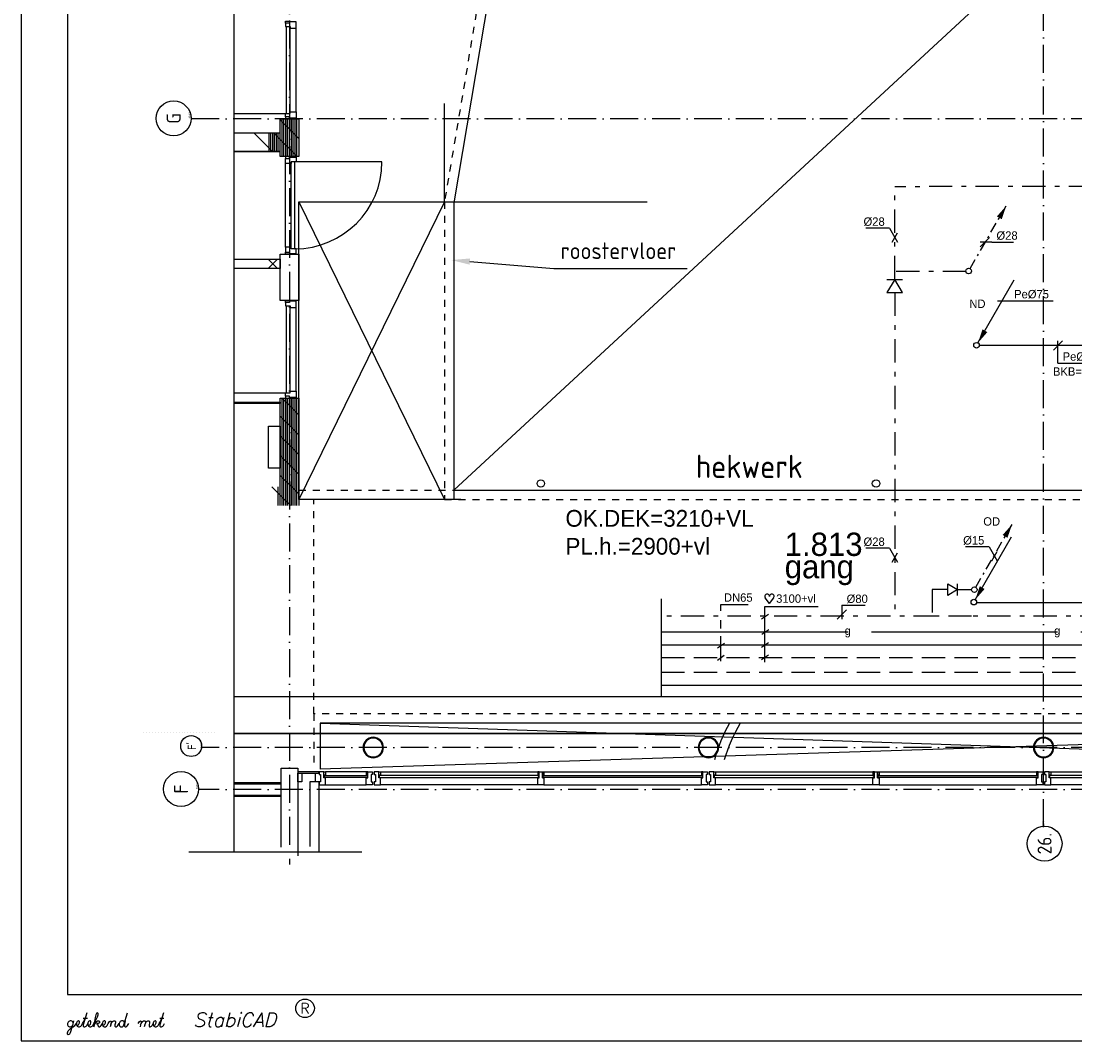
# Model space of a CAD drawing. Extents: x -39327 to 109237, y 358172 to 442272.
# Tile 1 of 96: x -39327 to -16689, y 358172 to 380072. Entities that reach past the tile are written whole.
import ezdxf
from ezdxf.enums import TextEntityAlignment as Align

# ---------------------------------------------------------------- set-up
doc = ezdxf.new("R2010")
doc.units = 0
doc.header["$LTSCALE"] = 100
for name, pattern in [('2322107', [2000, 1000, 1000]), ('2322108', [7, 5, -2]), ('2322109', [10, 5, -2, 1, -2]), ('2322121', [2000, 1000, 1000]), ('2322134', [45, 40, -5]), ('DASHDOT', [9, 6, -1.5, 0, -1.5]), ('DASHED', [3, 1.5, -1.5])]:
    doc.linetypes.add(name, pattern=pattern)
doc.layers.get('0').update_dxf_attribs({"linetype": 'CONTINUOUS'})
for name, color, linetype in [('00KAD025', 2, 'CONTINUOUS'), ('00KAD070', 5, 'CONTINUOUS'), ('AL$1----_ALGEMEEN', 7, 'CONTINUOUS'), ('AL$1----_MAATVOERING', 7, 'CONTINUOUS'), ('AL$1----_TEKST', 7, 'CONTINUOUS'), ('AL$7----_STRAMIEN', 1, 'DASHDOT'), ('AL21----_BUITENWAND', 4, 'CONTINUOUS'), ('AL22----_BINNENWAND', 7, 'CONTINUOUS'), ('AL22----_CAMPINGWANDJE', 1, 'CONTINUOUS'), ('AL23----_VLOEREN', 4, 'CONTINUOUS'), ('AL28----_KONSTRUKTIE', 3, 'CONTINUOUS'), ('AL31----_BUITENKOZ', 7, 'CONTINUOUS'), ('AL32----_BINNENKOZ', 7, 'CONTINUOUS'), ('AL32----_DRAAIR', 7, 'CONTINUOUS'), ('AL34----_BALUSTRADES', 4, 'DASHED'), ('AL74----_INRSANITAIR', 7, 'CONTINUOUS'), ('ALN-----_BLOCKNAAM', 2, 'CONTINUOUS'), ('ALXA1---_RASTER50', 12, 'CONTINUOUS'), ('ALXA7---_KALKZVUIL', 1, 'CONTINUOUS'), ('ALXAB---_PREFABBETON', 1, 'CONTINUOUS'), ('ALXOU---_GLAS', 7, 'CONTINUOUS'), ('BL$2----', 7, 'CONTINUOUS'), ('BOUW', 8, 'CONTINUOUS'), ('KABELGOOT1', 8, 'CONTINUOUS'), ('WL524---', 4, 'CONTINUOUS'), ('WL531---', 4, 'CONTINUOUS'), ('WL541---', 4, 'CONTINUOUS'), ('WL561---_AANVOER', 4, 'CONTINUOUS'), ('WL561---_RETOUR', 4, 'CONTINUOUS'), ('WM531---', 1, 'CONTINUOUS'), ('WM541---', 1, 'CONTINUOUS'), ('WM570---', 1, 'CONTINUOUS')]:
    doc.layers.add(name, color=color, linetype=linetype)
doc.styles.add('BURO-018', font='BUROFONT.shx', dxfattribs={"height": 180})
doc.styles.add('BURO-025', font='BUROFONT.shx', dxfattribs={"height": 250})
doc.styles.add('ROMANS', font='romans', dxfattribs={"oblique": 15})
doc.styles.add('SCRIPTS', font='scripts')
doc.styles.get("Standard").update_dxf_attribs({"font": 'ISOCP'})

# ---------------------------------------------------------------- blocks, each defined once
blk = doc.blocks.new('*U157', base_point=(39639, 50736))
at = {"color": 0, "linetype": 'CONTINUOUS'}
for p, q in [((39523, 50936), (39017, 50936)), ((39523, 50936), (39696, 50636)), ((39581, 50636), (39696, 50836))]:
    blk.add_line(p, q, dxfattribs=at)
at = {"color": 0, "linetype": 'CONTINUOUS', "style": 'BURO-018'}
blk.add_text('%%C28', height=180, dxfattribs=at).set_placement((39423, 50986), align=Align.RIGHT)
blk = doc.blocks.new('LDV1109')
at = {"color": 0, "linetype": 'CONTINUOUS'}
for p, q in [((5.87, 10.18), (6.75, 11.69)), ((5.31, 9.2), (5.5, 9.53)), ((4, 6.93), (4.94, 8.55)), ((3.44, 5.95), (3.62, 6.28)), ((2.12, 3.68), (3.06, 5.3)), ((0.25, 0.43), (1.19, 2.06)), ((1.56, 2.71), (1.75, 3.03))]:
    blk.add_line(p, q, dxfattribs=at)
blk.add_lwpolyline([(6.75, 11.69, 0, 1, 0), (5.5, 9.53, 1, 1, 0)], format="xyseb", dxfattribs=at)
blk.add_circle((0, 0), 0.5, dxfattribs=at)
blk = doc.blocks.new('LDV3121')
at = {"color": 0, "linetype": 'CONTINUOUS'}
blk.add_line((0.25, 0.43), (6.75, 11.69), dxfattribs=at)
blk.add_lwpolyline([(0.25, 0.43, 0, 1, 0), (1.5, 2.6, 1, 1, 0)], format="xyseb", dxfattribs=at)
blk.add_circle((0, 0), 0.5, dxfattribs=at)
blk = doc.blocks.new('3048311')
at = {"color": 0, "linetype": 'CONTINUOUS'}
for p, q in [((-2.5, 1.5), (0, 0)), ((-2.5, -1.5), (-2.5, 1.5)), ((0, 0), (-2.5, -1.5)), ((0, -1.5), (0, 1.5))]:
    blk.add_line(p, q, dxfattribs=at)
at = {"color": 0, "linetype": 'CONTINUOUS', "style": 'BURO-018', "flags": 1}
blk.add_attdef('CV_MATCODE', (0, 0), '', height=1.8, dxfattribs=at)
blk = doc.blocks.new('1011')
at = {"layer": 'AL$7----_STRAMIEN', "color": 7, "linetype": 'CONTINUOUS'}
blk.add_circle((-750, 0), 750, dxfattribs=at)
at = {"layer": 'ALN-----_BLOCKNAAM', "linetype": 'CONTINUOUS'}
blk.add_text('1011', height=100, dxfattribs=at).set_placement((0, 0))
blk = doc.blocks.new('1010')
at = {"layer": 'AL$7----_STRAMIEN', "color": 7, "linetype": 'CONTINUOUS'}
blk.add_circle((0, 750), 750, dxfattribs=at)
at = {"layer": 'ALN-----_BLOCKNAAM', "linetype": 'CONTINUOUS'}
blk.add_text('1010', height=100, dxfattribs=at).set_placement((0, 0))
blk = doc.blocks.new('*U291', base_point=(34697, 405654))
at = {"color": 0, "linetype": 'CONTINUOUS'}
for p, q in [((34797, 405754), (34597, 405554)), ((34697, 405854), (34697, 405554)), ((34697, 405854), (35197, 405854))]:
    blk.add_line(p, q, dxfattribs=at)
at = {"color": 0, "linetype": 'CONTINUOUS', "style": 'BURO-018'}
blk.add_text('%%C80', height=180, dxfattribs=at).set_placement((34797, 405904))
blk = doc.blocks.new('HART')
at = {"color": 1}
for q in [(-40, 52), (40, 52)]:
    blk.add_line((0, 0), q, dxfattribs=at)
for centre, start, end in [((-22, 66), 0, 217.1867), ((22, 66), 322.8133, 180)]:
    blk.add_arc(centre, 22.1, start, end, dxfattribs=at)
blk = doc.blocks.new('2322134-4')
at = {"layer": 'WM541---', "color": 0, "style": 'BURO-018'}
for p in [(-21569, 366954), (-17069, 366954)]:
    blk.add_text('g', height=180, dxfattribs=at).set_placement(p, align=Align.MIDDLE)

msp = doc.modelspace()

# ---------------------------------------------------------------- linework, layer by layer
at = {"color": 1, "linetype": 'CONTINUOUS'}
for p, q in [((-16952.9, 373208.9), (-17152.9, 373008.9)), ((-17052.9, 372728.9), (-17052.9, 373208.9)), ((-17052.9, 372728.9), (-16193, 372728.9)), ((-18534.9, 368781.2), (-19038.9, 368781.2)), ((-18534.9, 368781.2), (-18361.7, 368481.2)), ((-18477.2, 368481.2), (-18361.7, 368681.2))]:
    msp.add_line(p, q, dxfattribs=at)
at = {"layer": '00KAD025', "linetype": 'CONTINUOUS'}
for p, q in [((-39327.3, 442271.9), (-39327.3, 358171.9)), ((-39327.3, 358171.9), (109237.4, 358171.9))]:
    msp.add_line(p, q, dxfattribs=at)
msp.add_circle((-33227.3, 358871.9), 200, dxfattribs=at)
at = {"layer": '00KAD070', "linetype": 'CONTINUOUS'}
for p, q in [((-38327.3, 441271.9), (-38327.3, 359171.9)), ((-38327.3, 359171.9), (108237.4, 359171.9))]:
    msp.add_line(p, q, dxfattribs=at)
at = {"layer": 'AL$1----_ALGEMEEN', "color": 8, "linetype": 'DASHED'}
msp.add_line((-33361.5, 369997.2), (-29877.7, 369997.2), dxfattribs=at)
at = {"layer": 'AL$1----_ALGEMEEN', "color": 8}
for radius, start, end in [(3600, 151.00572, 164.56701), (3400, 149.12043, 163.63444)]:
    msp.add_arc((-20960.8, 363252.2), radius, start, end, dxfattribs=at)
at = {"layer": 'AL$1----_MAATVOERING', "color": 8}
for p, q in [((-30232, 376189), (-30232.1, 378303.2)), ((-30232.1, 376189), (-25880.2, 376189)), ((-29688.1, 374908.2), (-27881.4, 374760.8)), ((-27881.4, 374760.8), (-25016.5, 374760.8))]:
    msp.add_line(p, q, dxfattribs=at)
msp.add_solid([(-29693.5, 374841.8), (-30086.8, 374940.8), (-29682.7, 374974.7)], dxfattribs=at)
at = {"layer": 'AL$7----_STRAMIEN', "color": 1}
for p, q in [((-33561.5, 397188), (-33561.5, 361961.8)), ((-17361.5, 362762.3), (-17361.5, 397248.7)), ((14432.5, 377972.2), (-35682.5, 377972.2)), ((14432.5, 364472.2), (-35464.8, 364472.2)), ((14432.5, 363572.2), (-35518.7, 363572.2))]:
    msp.add_line(p, q, dxfattribs=at)
at = {"layer": 'AL21----_BUITENWAND', "color": 8}
for p, q in [((-32921.5, 363732.2), (-33121.5, 363732.2)), ((-33121.5, 363732.2), (-33121.5, 362349.2)), ((-32921.5, 362233.3), (-32921.5, 363732.2))]:
    msp.add_line(p, q, dxfattribs=at)
at = {"layer": 'AL22----_BINNENWAND', "color": 8}
for p, q in [((-34756.8, 374959.2), (-33761.5, 374959.2)), ((-33761.5, 374959.2), (-33761.5, 374759.2)), ((-33761.5, 374759.2), (-34756.8, 374759.2)), ((-34756.8, 363722.2), (-33741.5, 363722.2)), ((-33741.5, 363422.2), (-34756.8, 363422.2))]:
    msp.add_line(p, q, dxfattribs=at)
at = {"layer": 'AL22----_BINNENWAND', "color": 8, "linetype": 'CONTINUOUS'}
for p, q in [((-34756.8, 363692.2), (-33741.5, 363692.2)), ((-34756.8, 363452.2), (-33741.5, 363452.2))]:
    msp.add_line(p, q, dxfattribs=at)
at = {"layer": 'AL22----_CAMPINGWANDJE', "color": 8}
for p, q in [((-34756.8, 371885.2), (-33761.5, 371885.2)), ((-33761.5, 371859.2), (-34756.8, 371859.2)), ((-33761.5, 371885.2), (-33761.5, 371859.2))]:
    msp.add_line(p, q, dxfattribs=at)
at = {"layer": 'AL23----_VLOEREN', "color": 8}
for p, q in [((-30032.1, 369997.2), (-2261.5, 395692.2)), ((-27175.8, 393131.5), (-30032.1, 376172.2)), ((-33361.5, 376189.3), (-30232.1, 376189)), ((-33361.5, 376189.3), (-30232.1, 369797.2)), ((-30232, 376189.3), (-33361.5, 369797.2)), ((-33361.5, 369797.2), (-33361.5, 376189.3)), ((-30032.1, 376172.2), (-30032.1, 369797.2)), ((-30032.1, 376172.2), (-30032.1, 369997.2)), ((-30032.1, 369997.2), (-11902.4, 369997.2)), ((-29877.7, 369797.2), (-33361.5, 369797.2)), ((-1811.5, 364997.2), (-32901.5, 364010.2)), ((-32901.5, 364997.2), (-2001.2, 363952.2)), ((-1811.5, 364997.2), (-32901.5, 364997.2)), ((-32901.5, 364997.2), (-32901.5, 364010.2))]:
    msp.add_line(p, q, dxfattribs=at)
at = {"layer": 'AL28----_KONSTRUKTIE', "color": 8, "linetype": 'CONTINUOUS'}
for p, q in [((-33761.5, 377972.2), (-33361.5, 377972.2)), ((-33761.5, 377672.2), (-33761.5, 377972.2)), ((-33361.5, 377972.2), (-33361.5, 377165.7)), ((-34756.8, 377672.2), (-33761.5, 377672.2)), ((-33761.5, 377272.2), (-34756.8, 377272.2)), ((-33761.5, 377165.7), (-33761.5, 377272.2)), ((-33361.5, 377165.7), (-33761.5, 377165.7)), ((-33761.5, 371972.2), (-33361.5, 371972.2)), ((-33761.5, 370072.2), (-33761.5, 371972.2)), ((-33361.5, 371972.2), (-33361.5, 369672.2)), ((-33741.5, 364032.2), (-33381.5, 364032.2)), ((-33741.5, 362333.9), (-33741.5, 364032.2)), ((-33381.5, 364032.2), (-33381.5, 362149.2))]:
    msp.add_line(p, q, dxfattribs=at)
at = {"layer": 'AL28----_KONSTRUKTIE', "color": 8}
for p, q in [((-34756.8, 377672.2), (-33761.5, 377672.2)), ((-34756.8, 377272.2), (-33761.5, 377272.2)), ((-33761.5, 375065.7), (-33361.5, 375065.7)), ((-33761.5, 374072.2), (-33761.5, 375065.7)), ((-33361.5, 375065.7), (-33361.5, 374072.2)), ((-33361.5, 374072.2), (-33761.5, 374072.2))]:
    msp.add_line(p, q, dxfattribs=at)
for centre in [(-28161.5, 370141.4), (-20961.5, 370141.4)]:
    msp.add_circle(centre, 80, dxfattribs=at)
for centre, radius, start, end in [((-31761.5, 364472.2), 219.1, 0, 180), ((-31761.5, 364472.2), 203.1, 0, 180), ((-24561.5, 364472.2), 219.1, 0, 180), ((-24561.5, 364472.2), 203.1, 0, 180), ((-17361.5, 364472.2), 219.1, 0, 180), ((-17361.5, 364472.2), 203.1, 0, 180), ((-31761.5, 364472.2), 219.1, 180, 0), ((-31761.5, 364472.2), 203.1, 180, 0), ((-24561.5, 364472.2), 219.1, 180, 0), ((-24561.5, 364472.2), 203.1, 180, 0), ((-17361.5, 364472.2), 219.1, 180, 0), ((-17361.5, 364472.2), 203.1, 180, 0)]:
    msp.add_arc(centre, radius, start, end, dxfattribs=at)
at = {"layer": 'AL31----_BUITENKOZ', "color": 8}
for p, q in [((-33381.5, 363952.2), (-33381.5, 363922.2)), ((-32931.5, 363952.2), (-33381.5, 363952.2)), ((-33381.5, 363922.2), (-32931.5, 363922.2)), ((-33381.5, 363734.2), (-33381.5, 363922.2)), ((-33381.5, 363922.2), (-33299.5, 363922.2)), ((-33299.5, 363922.2), (-33299.5, 363734.2)), ((-32931.5, 363922.2), (-32931.5, 363952.2)), ((-32921.5, 363952.2), (-32921.5, 363893.2)), ((-32821.5, 363952.2), (-32921.5, 363952.2)), ((-32921.5, 363893.2), (-32893.5, 363893.2)), ((-32893.5, 363893.2), (-32893.5, 363733.2)), ((-32821.5, 363818.2), (-32821.5, 363952.2)), ((-32821.5, 363952.2), (-32787.5, 363952.2)), ((-32821.5, 363876.2), (-32821.5, 363952.2)), ((-32821.5, 363876.2), (-32787.5, 363876.2)), ((-32821.5, 363818.2), (-32821.5, 363876.2)), ((-32787.5, 363876.2), (-32821.5, 363876.2)), ((-32787.5, 363818.2), (-32821.5, 363818.2)), ((-32787.5, 363818.2), (-32821.5, 363818.2)), ((-32813.5, 363868.2), (-32813.5, 363826.2)), ((-32787.5, 363868.2), (-32813.5, 363868.2)), ((-32813.5, 363826.2), (-32787.5, 363826.2)), ((-32787.5, 363952.2), (-32787.5, 363876.2)), ((-31913.5, 363952.2), (-32787.5, 363952.2)), ((-32787.5, 363876.2), (-32787.5, 363868.2)), ((-32787.5, 363826.2), (-32787.5, 363818.2)), ((-32787.5, 363674.2), (-32787.5, 363818.2)), ((-31913.5, 363952.2), (-31913.5, 363876.2)), ((-31879.5, 363952.2), (-31913.5, 363952.2)), ((-31879.5, 363876.2), (-31913.5, 363876.2)), ((-31913.5, 363876.2), (-31913.5, 363868.2)), ((-31913.5, 363876.2), (-31879.5, 363876.2)), ((-31913.5, 363868.2), (-31887.5, 363868.2)), ((-31913.5, 363826.2), (-31913.5, 363818.2)), ((-31887.5, 363826.2), (-31913.5, 363826.2)), ((-31913.5, 363674.2), (-31913.5, 363818.2)), ((-31913.5, 363818.2), (-31879.5, 363818.2)), ((-31913.5, 363818.2), (-31879.5, 363818.2)), ((-31887.5, 363868.2), (-31887.5, 363826.2)), ((-31879.5, 363952.2), (-31779.5, 363952.2)), ((-31879.5, 363818.2), (-31879.5, 363952.2)), ((-31879.5, 363876.2), (-31879.5, 363952.2)), ((-31879.5, 363818.2), (-31879.5, 363876.2)), ((-31807.5, 363893.2), (-31807.5, 363733.2)), ((-31779.5, 363893.2), (-31807.5, 363893.2)), ((-31779.5, 363952.2), (-31779.5, 363893.2)), ((-31743.5, 363952.2), (-31743.5, 363893.2)), ((-31643.5, 363952.2), (-31743.5, 363952.2)), ((-31743.5, 363893.2), (-31715.5, 363893.2)), ((-31715.5, 363893.2), (-31715.5, 363733.2)), ((-31643.5, 363818.2), (-31643.5, 363952.2)), ((-31643.5, 363952.2), (-31609.5, 363952.2)), ((-31643.5, 363876.2), (-31643.5, 363952.2)), ((-31643.5, 363876.2), (-31609.5, 363876.2)), ((-31643.5, 363818.2), (-31643.5, 363876.2)), ((-31609.5, 363876.2), (-31643.5, 363876.2)), ((-31609.5, 363818.2), (-31643.5, 363818.2)), ((-31609.5, 363818.2), (-31643.5, 363818.2)), ((-31635.5, 363868.2), (-31635.5, 363826.2)), ((-31609.5, 363868.2), (-31635.5, 363868.2)), ((-31635.5, 363826.2), (-31609.5, 363826.2)), ((-31609.5, 363952.2), (-28228.5, 363952.2)), ((-31609.5, 363952.2), (-31609.5, 363876.2)), ((-31609.5, 363876.2), (-31609.5, 363868.2)), ((-31609.5, 363826.2), (-31609.5, 363818.2)), ((-31609.5, 363674.2), (-31609.5, 363818.2)), ((-28228.5, 363952.2), (-28228.5, 363876.2)), ((-28194.5, 363952.2), (-28228.5, 363952.2)), ((-28228.5, 363876.2), (-28194.5, 363876.2)), ((-28194.5, 363876.2), (-28228.5, 363876.2)), ((-28228.5, 363876.2), (-28228.5, 363868.2)), ((-28228.5, 363868.2), (-28202.5, 363868.2)), ((-28228.5, 363826.2), (-28228.5, 363818.2)), ((-28202.5, 363826.2), (-28228.5, 363826.2)), ((-28228.5, 363818.2), (-28194.5, 363818.2)), ((-28228.5, 363674.2), (-28228.5, 363818.2)), ((-28228.5, 363818.2), (-28194.5, 363818.2)), ((-28202.5, 363868.2), (-28202.5, 363826.2)), ((-28194.5, 363952.2), (-28128.5, 363952.2)), ((-28194.5, 363818.2), (-28194.5, 363952.2)), ((-28194.5, 363876.2), (-28194.5, 363952.2)), ((-28194.5, 363818.2), (-28194.5, 363876.2)), ((-28128.5, 363952.2), (-28094.5, 363952.2)), ((-28128.5, 363876.2), (-28128.5, 363952.2)), ((-28128.5, 363952.2), (-28128.5, 363818.2)), ((-28094.5, 363876.2), (-28128.5, 363876.2)), ((-28128.5, 363876.2), (-28094.5, 363876.2)), ((-28128.5, 363818.2), (-28128.5, 363876.2)), ((-28094.5, 363818.2), (-28128.5, 363818.2)), ((-28128.5, 363818.2), (-28094.5, 363818.2)), ((-28120.5, 363868.2), (-28120.5, 363826.2)), ((-28094.5, 363868.2), (-28120.5, 363868.2)), ((-28120.5, 363826.2), (-28094.5, 363826.2)), ((-28094.5, 363952.2), (-24713.5, 363952.2)), ((-28094.5, 363952.2), (-28094.5, 363876.2)), ((-28094.5, 363876.2), (-28094.5, 363868.2)), ((-28094.5, 363826.2), (-28094.5, 363818.2)), ((-28094.5, 363818.2), (-28094.5, 363674.2)), ((-24713.5, 363952.2), (-24713.5, 363876.2)), ((-24679.5, 363952.2), (-24713.5, 363952.2)), ((-24679.5, 363876.2), (-24713.5, 363876.2)), ((-24713.5, 363876.2), (-24713.5, 363868.2)), ((-24713.5, 363876.2), (-24679.5, 363876.2)), ((-24713.5, 363868.2), (-24687.5, 363868.2)), ((-24713.5, 363826.2), (-24713.5, 363818.2)), ((-24687.5, 363826.2), (-24713.5, 363826.2)), ((-24713.5, 363818.2), (-24679.5, 363818.2)), ((-24713.5, 363674.2), (-24713.5, 363818.2)), ((-24713.5, 363818.2), (-24679.5, 363818.2)), ((-24687.5, 363868.2), (-24687.5, 363826.2)), ((-24679.5, 363952.2), (-24579.5, 363952.2)), ((-24679.5, 363818.2), (-24679.5, 363952.2)), ((-24679.5, 363876.2), (-24679.5, 363952.2)), ((-24679.5, 363818.2), (-24679.5, 363876.2)), ((-24607.5, 363893.2), (-24607.5, 363733.2)), ((-24579.5, 363893.2), (-24607.5, 363893.2)), ((-24579.5, 363952.2), (-24579.5, 363893.2)), ((-24543.5, 363952.2), (-24543.5, 363893.2)), ((-24443.5, 363952.2), (-24543.5, 363952.2)), ((-24543.5, 363893.2), (-24515.5, 363893.2)), ((-24515.5, 363893.2), (-24515.5, 363733.2)), ((-24443.5, 363818.2), (-24443.5, 363952.2)), ((-24443.5, 363952.2), (-24409.5, 363952.2)), ((-24443.5, 363876.2), (-24443.5, 363952.2)), ((-24443.5, 363876.2), (-24409.5, 363876.2)), ((-24443.5, 363818.2), (-24443.5, 363876.2)), ((-24409.5, 363876.2), (-24443.5, 363876.2)), ((-24409.5, 363818.2), (-24443.5, 363818.2)), ((-24409.5, 363818.2), (-24443.5, 363818.2)), ((-24435.5, 363868.2), (-24435.5, 363826.2)), ((-24409.5, 363868.2), (-24435.5, 363868.2)), ((-24435.5, 363826.2), (-24409.5, 363826.2)), ((-24409.5, 363952.2), (-21028.5, 363952.2)), ((-24409.5, 363952.2), (-24409.5, 363876.2)), ((-24409.5, 363876.2), (-24409.5, 363868.2)), ((-24409.5, 363826.2), (-24409.5, 363818.2)), ((-24409.5, 363674.2), (-24409.5, 363818.2)), ((-21028.5, 363952.2), (-21028.5, 363876.2)), ((-20994.5, 363952.2), (-21028.5, 363952.2)), ((-21028.5, 363876.2), (-20994.5, 363876.2)), ((-20994.5, 363876.2), (-21028.5, 363876.2)), ((-21028.5, 363876.2), (-21028.5, 363868.2)), ((-21028.5, 363868.2), (-21002.5, 363868.2)), ((-21028.5, 363826.2), (-21028.5, 363818.2)), ((-21002.5, 363826.2), (-21028.5, 363826.2)), ((-21028.5, 363818.2), (-20994.5, 363818.2)), ((-21028.5, 363674.2), (-21028.5, 363818.2)), ((-21028.5, 363818.2), (-20994.5, 363818.2)), ((-21002.5, 363868.2), (-21002.5, 363826.2)), ((-20994.5, 363952.2), (-20928.5, 363952.2)), ((-20994.5, 363818.2), (-20994.5, 363952.2)), ((-20994.5, 363876.2), (-20994.5, 363952.2)), ((-20994.5, 363818.2), (-20994.5, 363876.2)), ((-20928.5, 363952.2), (-20894.5, 363952.2)), ((-20928.5, 363876.2), (-20928.5, 363952.2)), ((-20928.5, 363952.2), (-20928.5, 363818.2)), ((-20894.5, 363876.2), (-20928.5, 363876.2)), ((-20928.5, 363876.2), (-20894.5, 363876.2)), ((-20928.5, 363818.2), (-20928.5, 363876.2)), ((-20894.5, 363818.2), (-20928.5, 363818.2)), ((-20928.5, 363818.2), (-20894.5, 363818.2)), ((-20920.5, 363868.2), (-20920.5, 363826.2)), ((-20894.5, 363868.2), (-20920.5, 363868.2)), ((-20920.5, 363826.2), (-20894.5, 363826.2)), ((-20894.5, 363952.2), (-17513.5, 363952.2)), ((-20894.5, 363952.2), (-20894.5, 363876.2)), ((-20894.5, 363876.2), (-20894.5, 363868.2)), ((-20894.5, 363826.2), (-20894.5, 363818.2)), ((-20894.5, 363818.2), (-20894.5, 363674.2)), ((-17513.5, 363952.2), (-17513.5, 363876.2)), ((-17479.5, 363952.2), (-17513.5, 363952.2)), ((-17479.5, 363876.2), (-17513.5, 363876.2)), ((-17513.5, 363876.2), (-17513.5, 363868.2)), ((-17513.5, 363876.2), (-17479.5, 363876.2)), ((-17513.5, 363868.2), (-17487.5, 363868.2)), ((-17513.5, 363826.2), (-17513.5, 363818.2)), ((-17487.5, 363826.2), (-17513.5, 363826.2)), ((-17513.5, 363818.2), (-17479.5, 363818.2)), ((-17513.5, 363674.2), (-17513.5, 363818.2)), ((-17513.5, 363818.2), (-17479.5, 363818.2)), ((-17487.5, 363868.2), (-17487.5, 363826.2)), ((-17479.5, 363952.2), (-17379.5, 363952.2)), ((-17479.5, 363818.2), (-17479.5, 363952.2)), ((-17479.5, 363876.2), (-17479.5, 363952.2)), ((-17479.5, 363818.2), (-17479.5, 363876.2)), ((-17407.5, 363893.2), (-17407.5, 363733.2)), ((-17379.5, 363893.2), (-17407.5, 363893.2)), ((-17379.5, 363952.2), (-17379.5, 363893.2)), ((-17343.5, 363952.2), (-17343.5, 363893.2)), ((-17243.5, 363952.2), (-17343.5, 363952.2)), ((-17343.5, 363893.2), (-17315.5, 363893.2)), ((-17315.5, 363893.2), (-17315.5, 363733.2)), ((-17243.5, 363818.2), (-17243.5, 363952.2)), ((-17243.5, 363952.2), (-17209.5, 363952.2)), ((-17243.5, 363876.2), (-17243.5, 363952.2)), ((-17243.5, 363876.2), (-17209.5, 363876.2)), ((-17243.5, 363818.2), (-17243.5, 363876.2)), ((-17209.5, 363876.2), (-17243.5, 363876.2)), ((-17209.5, 363818.2), (-17243.5, 363818.2)), ((-17209.5, 363818.2), (-17243.5, 363818.2)), ((-17235.5, 363868.2), (-17235.5, 363826.2)), ((-17209.5, 363868.2), (-17235.5, 363868.2)), ((-17235.5, 363826.2), (-17209.5, 363826.2)), ((-17209.5, 363952.2), (-13828.5, 363952.2)), ((-17209.5, 363952.2), (-17209.5, 363876.2)), ((-17209.5, 363876.2), (-17209.5, 363868.2)), ((-17209.5, 363826.2), (-17209.5, 363818.2)), ((-17209.5, 363674.2), (-17209.5, 363818.2)), ((-33299.5, 363734.2), (-33381.5, 363734.2)), ((-32921.5, 363733.2), (-32921.5, 363674.2)), ((-32893.5, 363733.2), (-32921.5, 363733.2)), ((-32921.5, 363674.2), (-32787.5, 363674.2)), ((-32787.5, 363674.2), (-31913.5, 363674.2)), ((-31779.5, 363674.2), (-31913.5, 363674.2)), ((-31807.5, 363733.2), (-31779.5, 363733.2)), ((-31779.5, 363733.2), (-31779.5, 363674.2)), ((-31743.5, 363733.2), (-31743.5, 363674.2)), ((-31715.5, 363733.2), (-31743.5, 363733.2)), ((-31743.5, 363674.2), (-31609.5, 363674.2)), ((-28228.5, 363674.2), (-31609.5, 363674.2)), ((-28094.5, 363674.2), (-28228.5, 363674.2)), ((-28094.5, 363674.2), (-24713.5, 363674.2)), ((-24579.5, 363674.2), (-24713.5, 363674.2)), ((-24607.5, 363733.2), (-24579.5, 363733.2)), ((-24579.5, 363733.2), (-24579.5, 363674.2)), ((-24543.5, 363733.2), (-24543.5, 363674.2)), ((-24515.5, 363733.2), (-24543.5, 363733.2)), ((-24543.5, 363674.2), (-24409.5, 363674.2)), ((-21028.5, 363674.2), (-24409.5, 363674.2)), ((-20894.5, 363674.2), (-21028.5, 363674.2)), ((-20894.5, 363674.2), (-17513.5, 363674.2)), ((-17379.5, 363674.2), (-17513.5, 363674.2)), ((-17407.5, 363733.2), (-17379.5, 363733.2)), ((-17379.5, 363733.2), (-17379.5, 363674.2)), ((-17343.5, 363733.2), (-17343.5, 363674.2)), ((-17315.5, 363733.2), (-17343.5, 363733.2)), ((-17343.5, 363674.2), (-17209.5, 363674.2)), ((-13828.5, 363674.2), (-17209.5, 363674.2))]:
    msp.add_line(p, q, dxfattribs=at)
at = {"layer": 'AL31----_BUITENKOZ', "color": 8, "linetype": 'CONTINUOUS'}
for p, q in [((-33005.5, 363922.2), (-32921.5, 363922.2)), ((-33005.5, 363733.2), (-33005.5, 363922.2)), ((-32921.5, 363922.2), (-32921.5, 363893.2)), ((-32921.5, 363893.2), (-32893.5, 363893.2)), ((-32893.5, 363893.2), (-32893.5, 363733.2)), ((-33005.5, 363733.2), (-33005.5, 363733.2)), ((-32921.5, 363733.2), (-33005.5, 363733.2)), ((-32893.5, 363733.2), (-32921.5, 363733.2))]:
    msp.add_line(p, q, dxfattribs=at)
at = {"layer": 'AL32----_BINNENKOZ', "color": 8}
for points in [[(-33649.5, 380026.2), (-33649.5, 380072.2), (-33561.5, 380072.2), (-33561.5, 380026.2)], [(-33649.5, 380026.2), (-33649.5, 379956.2), (-33547.5, 379956.2), (-33547.5, 379922.2), (-33421.5, 379922.2), (-33421.5, 380056.2), (-33561.5, 380056.2), (-33561.5, 380026.2), (-33649.5, 380026.2)], [(-33627.5, 378088.2), (-33627.5, 379956.2)], [(-33547.5, 378088.2), (-33547.5, 379956.2)], [(-33649.5, 378018.2), (-33649.5, 378088.2), (-33547.5, 378088.2), (-33547.5, 378122.2), (-33421.5, 378122.2), (-33421.5, 377988.2), (-33561.5, 377988.2), (-33561.5, 378018.2), (-33649.5, 378018.2)], [(-33649.5, 378018.2), (-33649.5, 377972.2), (-33561.5, 377972.2), (-33561.5, 378018.2)], [(-33561.5, 377119.7), (-33561.5, 377165.7), (-33649.5, 377165.7), (-33649.5, 377119.7)], [(-33421.5, 377149.7), (-33421.5, 377049.7), (-33523.5, 377049.7), (-33523.5, 377015.7), (-33649.5, 377015.7), (-33649.5, 377119.7), (-33561.5, 377119.7), (-33561.5, 377149.7), (-33421.5, 377149.7)], [(-33649.5, 375215.7), (-33649.5, 377015.7)], [(-33523.5, 375181.7), (-33523.5, 377049.7)], [(-33443.5, 375181.7), (-33443.5, 377049.7)], [(-33421.5, 375081.7), (-33421.5, 375181.7), (-33523.5, 375181.7), (-33523.5, 375215.7), (-33649.5, 375215.7), (-33649.5, 375111.7), (-33561.5, 375111.7), (-33561.5, 375081.7), (-33421.5, 375081.7)], [(-33561.5, 375111.7), (-33561.5, 375065.7), (-33649.5, 375065.7), (-33649.5, 375111.7)], [(-33649.5, 374026.2), (-33649.5, 374072.2), (-33561.5, 374072.2), (-33561.5, 374026.2)], [(-33649.5, 374026.2), (-33649.5, 373956.2), (-33547.5, 373956.2), (-33547.5, 373922.2), (-33421.5, 373922.2), (-33421.5, 374056.2), (-33561.5, 374056.2), (-33561.5, 374026.2), (-33649.5, 374026.2)], [(-33627.5, 372088.2), (-33627.5, 373956.2)], [(-33547.5, 372088.2), (-33547.5, 373956.2)], [(-33649.5, 372018.2), (-33649.5, 372088.2), (-33547.5, 372088.2), (-33547.5, 372122.2), (-33421.5, 372122.2), (-33421.5, 371988.2), (-33561.5, 371988.2), (-33561.5, 372018.2), (-33649.5, 372018.2)], [(-33649.5, 372018.2), (-33649.5, 371972.2), (-33561.5, 371972.2), (-33561.5, 372018.2)]]:
    msp.add_lwpolyline(points, dxfattribs=at)
at = {"layer": 'AL32----_BINNENKOZ', "color": 8, "linetype": 'CONTINUOUS'}
for points in [[(-33421.5, 378122.2), (-33421.5, 379922.2)], [(-33421.5, 372122.2), (-33421.5, 373922.2)]]:
    msp.add_lwpolyline(points, dxfattribs=at)
at = {"layer": 'AL32----_DRAAIR', "color": 8}
for points in [[(-34756.8, 378088.2), (-33627.5, 378088.2)], [(-31575.5, 377049.7), (-33443.5, 377049.7)], [(-34756.8, 372088.2), (-33627.5, 372088.2)]]:
    msp.add_lwpolyline(points, dxfattribs=at)
msp.add_arc((-33443.5, 377049.7), 1868, 270, 0, dxfattribs=at)
at = {"layer": 'AL34----_BALUSTRADES', "color": 8}
for p, q in [((-27406.2, 392967.5), (-30232.1, 376189)), ((-30232.1, 376189), (-30232.1, 369797.2)), ((-29877.7, 369797.2), (-33101.5, 369797.2)), ((-33041.5, 365197.2), (-33041.5, 369797.2)), ((-30232.1, 369797.2), (-11793.9, 369797.2)), ((-1811.5, 365197.2), (-33041.5, 365197.2)), ((-33041.5, 365197.2), (-33041.5, 364010.2))]:
    msp.add_line(p, q, dxfattribs=at)
at = {"layer": 'AL74----_INRSANITAIR', "color": 8, "linetype": 'CONTINUOUS'}
msp.add_lwpolyline([(-33761.5, 370472.2), (-34011.5, 370472.2), (-34011.5, 371372.2), (-33761.5, 371372.2), (-33761.5, 370472.2)], dxfattribs=at)
at = {"layer": 'ALXA1---_RASTER50', "color": 8}
for p, q in [((-33721.5, 377165.7), (-33721.5, 377972.2)), ((-33681.5, 377165.7), (-33681.5, 377972.2)), ((-33641.5, 377165.7), (-33641.5, 377972.2)), ((-33601.5, 377165.7), (-33601.5, 377972.2)), ((-33561.5, 377165.7), (-33561.5, 377972.2)), ((-33521.5, 377165.7), (-33521.5, 377972.2)), ((-33481.5, 377165.7), (-33481.5, 377972.2)), ((-33441.5, 377165.7), (-33441.5, 377972.2)), ((-33401.5, 377165.7), (-33401.5, 377972.2)), ((-34001.5, 377272.2), (-34001.5, 377672.2)), ((-33961.5, 377272.2), (-33961.5, 377672.2)), ((-33921.5, 377272.2), (-33921.5, 377672.2)), ((-33881.5, 377272.2), (-33881.5, 377672.2)), ((-33841.5, 377272.2), (-33841.5, 377672.2)), ((-33801.5, 377272.2), (-33801.5, 377672.2)), ((-33761.5, 377272.2), (-33761.5, 377672.2)), ((-33721.5, 369672.2), (-33721.5, 371972.2)), ((-33681.5, 369672.2), (-33681.5, 371972.2)), ((-33641.5, 369672.2), (-33641.5, 371972.2)), ((-33601.5, 369672.2), (-33601.5, 371972.2)), ((-33561.5, 369672.2), (-33561.5, 371972.2)), ((-33521.5, 369672.2), (-33521.5, 371972.2)), ((-33481.5, 369672.2), (-33481.5, 371972.2)), ((-33441.5, 369672.2), (-33441.5, 371972.2)), ((-33401.5, 369672.2), (-33401.5, 371972.2)), ((-33801.5, 369672.2), (-33801.5, 370072.2)), ((-33761.5, 369672.2), (-33761.5, 370072.2))]:
    msp.add_line(p, q, dxfattribs=at)
at = {"layer": 'ALXA7---_KALKZVUIL', "color": 8}
for p, q in [((-34017.2, 374959.2), (-33817.2, 374759.2)), ((-33817.2, 374959.2), (-34017.2, 374759.2))]:
    msp.add_line(p, q, dxfattribs=at)
at = {"layer": 'ALXAB---_PREFABBETON', "color": 8}
for p, q in [((-33361.5, 377553.9), (-33761.5, 377953.9)), ((-33928.4, 377272.2), (-34328.4, 377672.2)), ((-33397.7, 377165.7), (-33904.2, 377672.2)), ((-33361.5, 371614.2), (-33719.6, 371972.2)), ((-33361.5, 371189.9), (-33761.5, 371589.9)), ((-33361.5, 370765.6), (-33761.5, 371165.6)), ((-33361.5, 370341.4), (-33761.5, 370741.4)), ((-33361.5, 369917.1), (-33761.5, 370317.1)), ((-33540.9, 369672.2), (-33940.9, 370072.2))]:
    msp.add_line(p, q, dxfattribs=at)
at = {"layer": 'ALXOU---_GLAS', "color": 8}
for p, q in [((-32813.5, 363868.2), (-31887.5, 363868.2)), ((-32813.5, 363826.2), (-32813.5, 363868.2)), ((-31887.5, 363826.2), (-32813.5, 363826.2)), ((-31887.5, 363868.2), (-31887.5, 363826.2)), ((-28202.5, 363868.2), (-31635.5, 363868.2)), ((-31635.5, 363868.2), (-31635.5, 363826.2)), ((-31635.5, 363826.2), (-28202.5, 363826.2)), ((-28202.5, 363826.2), (-28202.5, 363868.2)), ((-28120.5, 363868.2), (-24687.5, 363868.2)), ((-28120.5, 363826.2), (-28120.5, 363868.2)), ((-24687.5, 363826.2), (-28120.5, 363826.2)), ((-24687.5, 363868.2), (-24687.5, 363826.2)), ((-21002.5, 363868.2), (-24435.5, 363868.2)), ((-24435.5, 363868.2), (-24435.5, 363826.2)), ((-24435.5, 363826.2), (-21002.5, 363826.2)), ((-21002.5, 363826.2), (-21002.5, 363868.2)), ((-20920.5, 363868.2), (-17487.5, 363868.2)), ((-20920.5, 363826.2), (-20920.5, 363868.2)), ((-17487.5, 363826.2), (-20920.5, 363826.2)), ((-17487.5, 363868.2), (-17487.5, 363826.2)), ((-13802.5, 363868.2), (-17235.5, 363868.2)), ((-17235.5, 363868.2), (-17235.5, 363826.2)), ((-17235.5, 363826.2), (-13802.5, 363826.2))]:
    msp.add_line(p, q, dxfattribs=at)
at = {"layer": 'BL$2----', "color": 1}
msp.add_line((-18349.8, 374062.7), (-17157.9, 374062.7), dxfattribs=at)
at = {"layer": 'KABELGOOT1'}
for p, q in [((-34756.8, 365565.7, 5500), (14432.5, 365565.7, 5500)), ((-36695.8, 364803.5), (-36695.8, 364803.5)), ((-36632.3, 364803.5), (-36632.3, 364803.5)), ((-36568.8, 364803.5), (-36568.8, 364803.5)), ((-36505.3, 364803.5), (-36505.3, 364803.5)), ((-36441.8, 364803.5), (-36441.8, 364803.5)), ((-36378.3, 364803.5), (-36378.3, 364803.5)), ((-36314.8, 364803.5), (-36314.8, 364803.5)), ((-36251.3, 364803.5), (-36251.3, 364803.5)), ((-36187.8, 364803.5), (-36187.8, 364803.5)), ((-36124.3, 364803.5), (-36124.3, 364803.5)), ((-36060.8, 364803.5), (-36060.8, 364803.5)), ((-35997.3, 364803.5), (-35997.3, 364803.5)), ((-35933.8, 364803.5), (-35933.8, 364803.5)), ((-35870.3, 364803.5), (-35870.3, 364803.5)), ((-35806.8, 364803.5), (-35806.8, 364803.5)), ((-35743.3, 364803.5), (-35743.3, 364803.5)), ((-35679.8, 364803.5), (-35679.8, 364803.5)), ((-35616.3, 364803.5), (-35616.3, 364803.5)), ((-35552.8, 364803.5), (-35552.8, 364803.5)), ((-35489.3, 364803.5), (-35489.3, 364803.5)), ((-35425.8, 364803.5), (-35425.8, 364803.5)), ((-35362.3, 364803.5), (-35362.3, 364803.5)), ((-35298.8, 364803.5), (-35298.8, 364803.5)), ((-35235.3, 364803.5), (-35235.3, 364803.5)), ((-35171.8, 364803.5), (-35171.8, 364803.5)), ((-907.4, 364772.7, 5500), (-34756.8, 364772.7, 5500)), ((14432.5, 364764.4, 6680), (-34756.8, 364765.4, 5775.9))]:
    msp.add_line(p, q, dxfattribs=at)
at = {"layer": 'WL524---', "linetype": '2322121'}
for p, q in [((-18735.7, 373109.9), (-15418.6, 373109.9)), ((-18778.9, 367589.6), (-15489.2, 367589.6))]:
    msp.add_line(p, q, dxfattribs=at)
at = {"layer": 'WL524---', "color": 1}
for p, q in [((-24297.8, 367404.3), (-24297.8, 367544.2)), ((-24297.8, 367544.2), (-23710.3, 367544.2)), ((-23350.1, 367502.1), (-22207.4, 367502.1)), ((-23350.1, 366307.3), (-23350.1, 367502.1)), ((-24297.8, 367029.8), (-24297.8, 367205.2)), ((-23422, 367234), (-23272.7, 367336.5)), ((-23412.7, 366905.3), (-23263.4, 367007.8)), ((-23350.1, 366802.8), (-23350.1, 367063.9)), ((-24297.8, 366328.3), (-24297.8, 366861.5)), ((-24366.9, 366609.6), (-24217.7, 366712.2)), ((-23422, 366625.1), (-23272.7, 366727.7)), ((-24369.7, 366351.4), (-24220.5, 366454)), ((-23422, 366360), (-23272.7, 366462.5))]:
    msp.add_line(p, q, dxfattribs=at)
at = {"layer": 'WL531---', "linetype": '2322109'}
for p, q in [((-15323.4, 376523.7), (-20558.7, 376515.4)), ((-20558.7, 374528.1), (-20558.7, 376515.4)), ((-19027.6, 374695.5), (-20558.7, 374695.5)), ((-20558.7, 374241.2), (-20558.7, 367294.5)), ((-19429.9, 367868.7), (-19758, 367868.7)), ((-19758, 367868.7), (-19758, 367291.8)), ((-18918, 367860.4), (-19204.8, 367860.4)), ((-19653.2, 367291.8), (-25577.3, 367291.8)), ((-18907.7, 367291.8), (-19653.2, 367291.8)), ((-4075.6, 367291.8), (-18907.7, 367291.8))]:
    msp.add_line(p, q, dxfattribs=at)
at = {"layer": 'WL541---', "color": 3, "linetype": '2322134'}
msp.add_line((-25562.3, 366953.7), (-4075.6, 366953.7), dxfattribs=at)
at = {"layer": 'WL561---_AANVOER', "linetype": '2322107'}
for p, q in [((-4075.6, 366668), (-25577.3, 366668)), ((-25577.3, 365809.4), (-4075.6, 365809.4))]:
    msp.add_line(p, q, dxfattribs=at)
at = {"layer": 'WL561---_RETOUR', "linetype": '2322108'}
for p, q in [((-25577.3, 366402.7), (-4075.6, 366402.7)), ((-4075.6, 366084.4), (-25577.3, 366084.4))]:
    msp.add_line(p, q, dxfattribs=at)
at = {"layer": 'WM531---'}
for p, q in [((-18524.7, 375426.3), (-18724.7, 375226.3)), ((-18474.7, 375326.3), (-18724.7, 375326.3)), ((-18474.7, 375326.3), (-18008.2, 375326.3))]:
    msp.add_line(p, q, dxfattribs=at)
at = {"layer": 'WM570---', "color": 1}
for p, q in [((-34756.8, 393506.1), (-34756.8, 362233.3)), ((-25577.3, 367662.6), (-25577.3, 365574)), ((-35726.4, 362233.3), (-35674, 362233.3)), ((-35674, 362233.3), (-32005.9, 362233.3))]:
    msp.add_line(p, q, dxfattribs=at)

# ---------------------------------------------------------------- block references
at = {"layer": 'AL$7----_STRAMIEN'}
ref = msp.add_blockref('1010', (-35675.7, 377982.8), dxfattribs=dict(at, xscale=0.5, yscale=0.5, zscale=0.5, rotation=90))
ref.add_attrib('STR-NAAM', 'G', dxfattribs={"color": 3, "linetype": 'CONTINUOUS', "height": 300, "rotation": 90}).set_placement((-36050.7, 377982.8), align=Align.MIDDLE)
ref = msp.add_blockref('1010', (-35448.8, 364503.6), dxfattribs=dict(at, xscale=0.3, yscale=0.3, zscale=0.3, rotation=90))
ref.add_attrib('STR-NAAM', "F'", dxfattribs={"color": 3, "linetype": 'CONTINUOUS', "height": 180, "rotation": 90}).set_placement((-35673.8, 364503.6), align=Align.MIDDLE)
ref = msp.add_blockref('1010', (-35515.1, 363581.3), dxfattribs=dict(at, xscale=0.5, yscale=0.5, zscale=0.5, rotation=90))
ref.add_attrib('STR-NAAM', 'F', dxfattribs={"color": 3, "linetype": 'CONTINUOUS', "height": 300, "rotation": 90}).set_placement((-35890.1, 363581.3), align=Align.MIDDLE)
at = {"layer": 'AL$7----_STRAMIEN', "color": 8}
ref = msp.add_blockref('1011', (-17341.7, 362782.9), dxfattribs=dict(at, xscale=0.5, yscale=0.5, zscale=0.5, rotation=90))
ref.add_attrib('STR-NAAM', '26.', dxfattribs={"color": 3, "linetype": 'CONTINUOUS', "height": 300, "rotation": 90}).set_placement((-17341.7, 362407.9), align=Align.MIDDLE)
at = {"layer": 'WL524---', "color": 2, "xscale": 120, "yscale": 120, "zscale": 120}
for p in [(-18802.7, 373110.4), (-18861.5, 367595)]:
    msp.add_blockref('LDV3121', p, dxfattribs=at)
at = {"layer": 'WL531---', "color": 2}
for name, p, xscale, yscale, zscale in [('LDV1109', (-18972.6, 374704.2), 120.0000000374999, 120.0000000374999, 120.0000000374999), ('LDV1109', (-18849.7, 367862.4), 120.0000000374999, 120.0000000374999, 120.0000000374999), ('3048311', (-19209.3, 367862.3), 84, 84, 84)]:
    msp.add_blockref(name, p, dxfattribs=dict(at, xscale=xscale, yscale=yscale, zscale=zscale))
at = {"layer": 'WL531---', "color": 2, "xscale": -112, "yscale": 112, "zscale": 112, "rotation": 270.0000000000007}
msp.add_blockref('3048311', (-20560.5, 374520.8), dxfattribs=at)
at = {"layer": 'WM531---'}
for name, p in [('*U157', (-20559, 375425.9)), ('*U157', (-20559, 368552.2)), ('*U291', (-21693.6, 367326.5))]:
    msp.add_blockref(name, p, dxfattribs=at)
at = {"layer": 'WM541---', "color": 1}
msp.add_blockref('2322134-4', (0, 0), dxfattribs=at)
at = {"layer": 'WM570---', "xscale": 2.25, "yscale": 2.25, "zscale": 2.25}
msp.add_blockref('HART', (-23250.2, 367568.5), dxfattribs=at)

# ---------------------------------------------------------------- texts
at = {"color": 1, "linetype": 'CONTINUOUS', "style": 'BURO-018'}
for s, p in [('%%C28', (-18374.7, 375376.3)), ('Pe%%c75', (-17995.8, 374118.6)), ('Pe%%c75', (-16952.9, 372778.9)), ('DN65', (-24228.1, 367603))]:
    msp.add_text(s, height=180, dxfattribs=at).set_placement(p)
msp.add_text('%%C15', height=180, dxfattribs=at).set_placement((-18634.9, 368831.2), align=Align.RIGHT)
at = {"layer": '00KAD025', "linetype": 'CONTINUOUS', "style": 'ROMANS'}
msp.add_text('R', height=220, dxfattribs=at).set_placement((-33227.3, 358871.9), align=Align.MIDDLE)
at = {"layer": '00KAD025', "linetype": 'CONTINUOUS', "style": 'SCRIPTS'}
msp.add_text('getekend met', height=300, dxfattribs=at).set_placement((-38327.3, 358471.9))
at = {"layer": '00KAD025', "linetype": 'CONTINUOUS', "style": 'ROMANS', "oblique": 15}
msp.add_text('StabiCAD', height=300, dxfattribs=at).set_placement((-35627.3, 358471.9))
at = {"layer": 'AL$1----_TEKST', "color": 8}
msp.add_text('hekwerk', height=500, dxfattribs=at).set_placement((-24833.2, 370260))
at = {"layer": 'BOUW', "color": 8}
msp.add_text('roostervloer', height=360, dxfattribs=at).set_placement((-27735.4, 374960.8))
at = {"layer": 'BOUW', "color": 1, "style": 'BURO-018'}
for s, height, p in [('ND', 180, (-18957.7, 373911.9)), ('OK.DEK=3210+VL', 360, (-27633.1, 369213.5)), ('OD', 180, (-18657.5, 369237.1)), ('PL.h.=2900+vl', 360, (-27633.1, 368613.5))]:
    msp.add_text(s, height=height, dxfattribs=at).set_placement(p)
at = {"layer": 'BOUW', "style": 'BURO-025'}
for s, p in [('1.813', (-22923.9, 368586.9)), ('gang', (-22923.9, 368106.6))]:
    msp.add_text(s, height=500, dxfattribs=at).set_placement(p)
at = {"layer": 'WM541---', "color": 1, "style": 'BURO-018'}
msp.add_text('BKB=3130+vl', height=180, dxfattribs=at).set_placement((-17161.5, 372456.3))
at = {"layer": 'WM570---', "color": 1, "style": 'BURO-018'}
msp.add_text('3100+vl', height=180, dxfattribs=at).set_placement((-23107.4, 367580.8))

doc.saveas('drawing.dxf')
